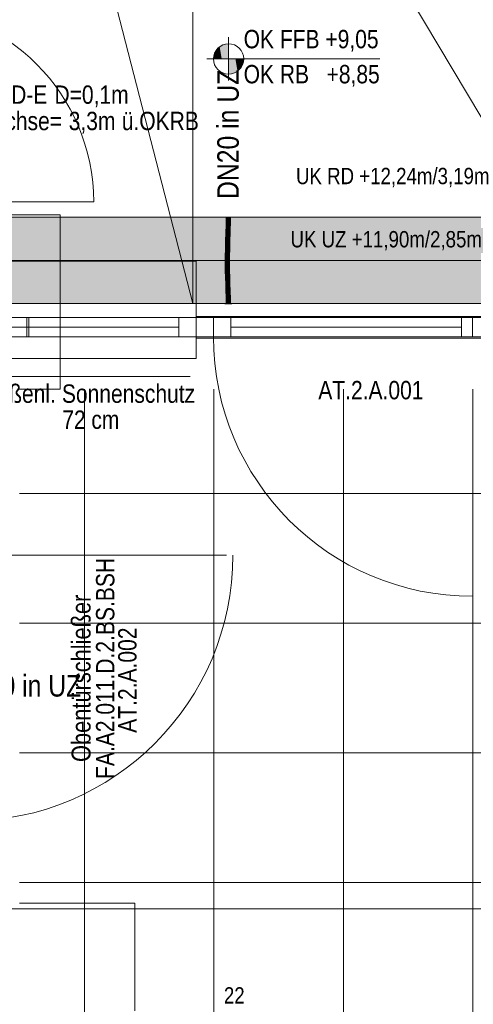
# Model space of a CAD drawing. Extents: x -620 to 3480, y 62 to 1102.
# Tile 17 of 256: x -475 to -433, y 532 to 623. Entities that reach past the tile are written whole.
import ezdxf
from ezdxf.lldxf.tags import DXFTag

# ---------------------------------------------------------------- set-up
doc = ezdxf.new("R2010")
doc.units = 0
doc.layers.get('0').update_dxf_attribs({"lineweight": 13})
for name, color, linetype, lineweight, true_color in [('00_Beschriftung UZ', 3, 'Continuous', 13, 0x00ff00), ('30 -33 Aussenwände- 7 Fassade_ Elemente', 7, 'Continuous', 9, 0x00aacc), ('30 -34 Innenwände- 11 Durchbruch', 4, 'Continuous', 9, 0x00ffff), ('30 -34 Innenwände- 4 Türen_Fenster', 7, 'Continuous', 15, 0x9955ff), ('30 -35 Decken- 1 Konstruktion-Träger- Stahlbeton', 7, 'grob-A06G9SLJ8I', 13, 0x33aa00), ('30 -35 Decken- 2.2 Treppen Außen', 7, 'Continuous', 9, 0x009999), ('70 -72 Beschriftung- 1 Beschriftung allgemein', 7, 'Continuous', 9, 0xff6633), ('70 -76 Bemaßung- 2 Allgemein', 9, 'Continuous', 5, 0x808080), ('E_Leerrohr 20', 7, 'Continuous', 13, 0xcc0099), ('E_Leerrohr 20-Shading', 7, 'Continuous', 13, 0xcc0099), ('iwb_Schraffur_Unterzug', 7, 'Continuous', 5, 0xffffcc)]:
    doc.layers.add(name, color=color, linetype=linetype, lineweight=lineweight, true_color=true_color)
for name, color, linetype, lineweight in [('30 -33 Aussenwände- 8 Sonnenschutz', 7, 'Continuous', 9), ('60- 61 allgemeine Ausstattung- 4 Terrassen', 7, 'Continuous', 9), ('70 -71 Achsen- 1 Gebäudeachsen', 7, 'STRICHPUNKT2-A06G9SLK8I', 18), ('70 -72 Beschriftung- 5 Höhenkoten', 7, 'Continuous', 15), ('Detailelementbeschriftung', 7, 'Continuous', 9)]:
    doc.layers.add(name, color=color, linetype=linetype, lineweight=lineweight)
doc.styles.get("Standard").update_dxf_attribs({"font": 'ARIALN.TTF'})
tags = doc.linetypes.add('grob-A06G9SLJ8I', pattern=[14, 3, -8, 3]).pattern_tags.tags
tags[8:9] = [DXFTag(74, 4), DXFTag(75, 0), DXFTag(340, '0'), DXFTag(46, 0.0), DXFTag(50, 0.0), DXFTag(44, 0.0), DXFTag(45, 0.0)]
tags[6:7] = [DXFTag(74, 4), DXFTag(75, 0), DXFTag(340, '0'), DXFTag(46, 0.0), DXFTag(50, 0.0), DXFTag(44, 0.0), DXFTag(45, 0.0)]
tags[4:5] = [DXFTag(74, 4), DXFTag(75, 0), DXFTag(340, '0'), DXFTag(46, 0.0), DXFTag(50, 0.0), DXFTag(44, 0.0), DXFTag(45, 0.0)]
tags = doc.linetypes.add('STRICHPUNKT2', pattern=[12.7, 6.35, -3.175, 0, -3.175]).pattern_tags.tags
tags[10:11] = [DXFTag(74, 4), DXFTag(75, 0), DXFTag(340, '0'), DXFTag(46, 0.0), DXFTag(50, 0.0), DXFTag(44, 0.0), DXFTag(45, 0.0)]
tags[8:9] = [DXFTag(74, 4), DXFTag(75, 0), DXFTag(340, '0'), DXFTag(46, 0.0), DXFTag(50, 0.0), DXFTag(44, 0.0), DXFTag(45, 0.0)]
tags[6:7] = [DXFTag(74, 4), DXFTag(75, 0), DXFTag(340, '0'), DXFTag(46, 0.0), DXFTag(50, 0.0), DXFTag(44, 0.0), DXFTag(45, 0.0)]
tags[4:5] = [DXFTag(74, 4), DXFTag(75, 0), DXFTag(340, '0'), DXFTag(46, 0.0), DXFTag(50, 0.0), DXFTag(44, 0.0), DXFTag(45, 0.0)]
tags = doc.linetypes.add('STRICHPUNKT2-A06G9SLK8I', pattern=[12.7, 6.35, -3.175, 0, -3.175]).pattern_tags.tags
tags[10:11] = [DXFTag(74, 4), DXFTag(75, 0), DXFTag(340, '0'), DXFTag(46, 0.0), DXFTag(50, 0.0), DXFTag(44, 0.0), DXFTag(45, 0.0)]
tags[8:9] = [DXFTag(74, 4), DXFTag(75, 0), DXFTag(340, '0'), DXFTag(46, 0.0), DXFTag(50, 0.0), DXFTag(44, 0.0), DXFTag(45, 0.0)]
tags[6:7] = [DXFTag(74, 4), DXFTag(75, 0), DXFTag(340, '0'), DXFTag(46, 0.0), DXFTag(50, 0.0), DXFTag(44, 0.0), DXFTag(45, 0.0)]
tags[4:5] = [DXFTag(74, 4), DXFTag(75, 0), DXFTag(340, '0'), DXFTag(46, 0.0), DXFTag(50, 0.0), DXFTag(44, 0.0), DXFTag(45, 0.0)]

# ---------------------------------------------------------------- blocks, each defined once
blk = doc.blocks.new('Shading-A06G9SK38I', base_point=(-455.73, 597.672))
at = {"layer": 'E_Leerrohr 20-Shading', "color": 213, "true_color": 0xd67fc0}
for points in [[(-455.842, 596.884), (-456.064, 596.884), (-455.842, 596.872), (-456.064, 596.872)], [(-455.734, 596.884), (-455.736, 597.672), (-455.934, 596.884), (-455.934, 597.672)], [(-455.826, 596.872), (-455.826, 596.884), (-455.842, 596.872), (-455.842, 596.884)], [(-455.734, 596.872), (-455.734, 596.884), (-455.826, 596.872), (-455.826, 596.884)], [(-455.734, 596.884), (-455.734, 597.672), (-455.736, 597.672)], [(-455.73, 597.672), (-455.734, 596.884), (-455.543, 597.495), (-455.534, 596.884)], [(-455.73, 597.672), (-455.734, 597.672), (-455.734, 596.884)], [(-455.512, 596.884), (-455.734, 596.884), (-455.513, 596.872), (-455.734, 596.872)], [(-455.73, 597.672), (-455.543, 597.495), (-455.55, 597.672)], [(-455.543, 597.495), (-455.546, 597.672), (-455.55, 597.672)], [(-455.534, 596.884), (-455.534, 597.672), (-455.546, 597.672)], [(-455.404, 596.872), (-455.404, 596.884), (-455.513, 596.872), (-455.512, 596.884)]]:
    blk.add_solid(points, dxfattribs=at)
blk = doc.blocks.new('Shading-A06G9SK58I', base_point=(-455.791, 604.096))
at = {"layer": 'E_Leerrohr 20-Shading', "color": 213, "true_color": 0xd67fc0}
for points in [[(-455.961, 604.896), (-456.064, 604.896), (-455.961, 604.884), (-456.064, 604.884)], [(-455.889, 604.884), (-455.889, 604.896), (-455.961, 604.884), (-455.961, 604.896)], [(-455.791, 604.096), (-455.934, 604.884), (-455.934, 604.096)], [(-455.791, 604.096), (-455.793, 604.376), (-455.934, 604.884), (-455.803, 604.884)], [(-455.875, 604.884), (-455.875, 604.896), (-455.889, 604.884), (-455.889, 604.896)], [(-455.847, 604.896), (-455.875, 604.896), (-455.847, 604.884), (-455.875, 604.884)], [(-455.826, 604.896), (-455.847, 604.896), (-455.826, 604.884), (-455.847, 604.884)], [(-455.824, 604.884), (-455.824, 604.896), (-455.826, 604.884), (-455.826, 604.896)], [(-455.822, 604.896), (-455.824, 604.896), (-455.822, 604.884), (-455.824, 604.884)], [(-455.822, 604.884), (-455.734, 604.884), (-455.822, 604.896), (-455.734, 604.896)], [(-455.793, 604.376), (-455.797, 604.884), (-455.803, 604.884)], [(-455.778, 604.096), (-455.783, 604.884), (-455.791, 604.096), (-455.797, 604.884)], [(-455.755, 604.884), (-455.783, 604.884), (-455.753, 604.096), (-455.778, 604.096)], [(-455.734, 604.884), (-455.755, 604.884), (-455.734, 604.451), (-455.735, 604.306)], [(-455.735, 604.306), (-455.755, 604.884), (-455.737, 604.096), (-455.753, 604.096)], [(-455.734, 604.279), (-455.735, 604.306), (-455.736, 604.096), (-455.737, 604.096)], [(-455.736, 604.096), (-455.734, 604.096), (-455.734, 604.279)], [(-455.735, 604.306), (-455.734, 604.279), (-455.734, 604.451)], [(-455.524, 604.896), (-455.734, 604.896), (-455.524, 604.884), (-455.734, 604.884)], [(-455.685, 604.884), (-455.734, 604.884), (-455.731, 604.096), (-455.734, 604.279)], [(-455.734, 604.279), (-455.734, 604.096), (-455.731, 604.096)], [(-455.685, 604.884), (-455.731, 604.096), (-455.69, 604.096)], [(-455.685, 604.884), (-455.69, 604.096), (-455.616, 604.884), (-455.629, 604.096)], [(-455.616, 604.884), (-455.629, 604.096), (-455.583, 604.884), (-455.599, 604.096)], [(-455.599, 604.096), (-455.534, 604.096), (-455.583, 604.884), (-455.534, 604.884)], [(-455.519, 604.896), (-455.524, 604.896), (-455.519, 604.884), (-455.524, 604.884)], [(-455.463, 604.884), (-455.463, 604.896), (-455.519, 604.884), (-455.519, 604.896)], [(-455.463, 604.884), (-455.404, 604.884), (-455.463, 604.896), (-455.404, 604.896)]]:
    blk.add_solid(points, dxfattribs=at)
blk = doc.blocks.new('Shading-A06G9SK78I', base_point=(-455.834, 604.16))
at = {"layer": 'E_Leerrohr 20-Shading', "color": 223, "true_color": 0xc67fb4}
for points in [[(-455.882, 604.161), (-455.941, 604.162), (-455.897, 603.437), (-455.956, 603.439)], [(-455.876, 604.884), (-455.934, 604.884), (-455.882, 604.161), (-455.941, 604.162)], [(-455.587, 604.156), (-455.599, 604.157), (-455.607, 603.43), (-455.615, 603.43)], [(-455.587, 604.156), (-455.591, 604.02), (-455.591, 603.43), (-455.606, 603.43)], [(-455.579, 604.884), (-455.593, 604.884), (-455.587, 604.156), (-455.599, 604.157)], [(-455.569, 604.156), (-455.591, 603.43), (-455.56, 604.156), (-455.583, 603.43)], [(-455.587, 604.156), (-455.591, 603.43), (-455.569, 604.156)], [(-455.587, 604.156), (-455.569, 604.156), (-455.579, 604.884), (-455.558, 604.884)], [(-455.56, 604.156), (-455.583, 603.43), (-455.545, 604.156), (-455.571, 603.429)], [(-455.571, 603.429), (-455.556, 603.429), (-455.545, 604.156), (-455.541, 604.156)], [(-455.558, 604.884), (-455.569, 604.156), (-455.549, 604.884), (-455.56, 604.156)], [(-455.549, 604.884), (-455.56, 604.156), (-455.534, 604.884), (-455.545, 604.156)], [(-455.545, 604.156), (-455.541, 604.156), (-455.534, 604.884)], [(-455.897, 603.437), (-455.956, 603.439), (-455.917, 602.713), (-455.976, 602.714)], [(-455.607, 603.43), (-455.615, 603.43), (-455.632, 602.705), (-455.634, 602.705)], [(-455.607, 603.43), (-455.632, 602.705), (-455.606, 603.43), (-455.629, 602.705)], [(-455.629, 602.705), (-455.618, 602.705), (-455.606, 603.43), (-455.591, 603.43)], [(-455.591, 603.43), (-455.618, 602.705), (-455.583, 603.43), (-455.611, 602.705)], [(-455.583, 603.43), (-455.611, 602.705), (-455.571, 603.429), (-455.605, 602.704)], [(-455.591, 604.02), (-455.607, 603.43), (-455.606, 603.43)], [(-455.605, 602.704), (-455.576, 602.704), (-455.571, 603.429), (-455.556, 603.429)], [(-455.995, 601.989), (-455.945, 601.988), (-455.983, 602.446), (-455.925, 602.445)], [(-455.924, 602.445), (-455.917, 602.713), (-455.983, 602.446), (-455.976, 602.714)], [(-455.945, 601.988), (-455.936, 601.987), (-455.925, 602.445), (-455.924, 602.445)], [(-455.641, 602.438), (-455.641, 602.444), (-455.653, 601.981)], [(-455.638, 602.411), (-455.641, 602.438), (-455.651, 601.981), (-455.653, 601.981)], [(-455.651, 601.981), (-455.644, 601.981), (-455.638, 602.411), (-455.631, 602.344)], [(-455.631, 602.344), (-455.644, 601.981), (-455.627, 602.299), (-455.639, 601.981)], [(-455.629, 602.705), (-455.641, 602.438), (-455.638, 602.411)], [(-455.629, 602.705), (-455.632, 602.705), (-455.641, 602.438), (-455.637, 602.572)], [(-455.632, 602.705), (-455.634, 602.705), (-455.641, 602.444)], [(-455.637, 602.572), (-455.641, 602.444), (-455.641, 602.438)], [(-455.638, 602.411), (-455.631, 602.344), (-455.629, 602.705), (-455.618, 602.705)], [(-455.618, 602.705), (-455.631, 602.344), (-455.611, 602.705), (-455.627, 602.299)], [(-455.617, 602.444), (-455.621, 602.444), (-455.624, 602.274), (-455.627, 602.299)], [(-455.583, 602.443), (-455.617, 602.444), (-455.595, 601.98), (-455.624, 602.274)], [(-455.605, 602.704), (-455.611, 602.705), (-455.617, 602.444), (-455.621, 602.444)], [(-455.576, 602.704), (-455.605, 602.704), (-455.583, 602.443), (-455.617, 602.444)], [(-455.945, 601.988), (-455.995, 601.989), (-455.969, 601.261), (-456.008, 601.262)], [(-455.95, 601.261), (-455.936, 601.987), (-455.969, 601.261), (-455.945, 601.988)], [(-455.664, 601.258), (-455.644, 601.981), (-455.667, 601.258), (-455.651, 601.981)], [(-455.651, 601.981), (-455.653, 601.981), (-455.667, 601.258)], [(-455.644, 601.981), (-455.664, 601.258), (-455.65, 601.586), (-455.661, 601.258)], [(-455.661, 601.258), (-455.659, 601.258), (-455.65, 601.586)], [(-455.65, 601.586), (-455.659, 601.258), (-455.595, 601.98), (-455.608, 601.257)], [(-455.65, 601.586), (-455.595, 601.98), (-455.637, 601.981)], [(-455.639, 601.981), (-455.65, 601.586), (-455.637, 601.981)], [(-455.644, 601.981), (-455.65, 601.586), (-455.639, 601.981)], [(-455.627, 602.299), (-455.639, 601.981), (-455.624, 602.274), (-455.637, 601.981)], [(-455.637, 601.981), (-455.595, 601.98), (-455.624, 602.274)], [(-455.973, 600.729), (-455.969, 601.261), (-456.011, 600.729), (-456.008, 601.262)], [(-455.974, 600.534), (-455.973, 600.729), (-456.011, 600.534), (-456.011, 600.729)], [(-455.974, 600.534), (-456.011, 600.534), (-455.961, 599.923), (-456.004, 599.923)], [(-455.953, 600.534), (-455.95, 601.261), (-455.974, 600.534), (-455.969, 601.261)], [(-455.945, 599.924), (-455.953, 600.534), (-455.961, 599.923), (-455.974, 600.534)], [(-455.669, 600.732), (-455.67, 600.535), (-455.668, 600.73)], [(-455.67, 600.535), (-455.668, 600.535), (-455.668, 600.73), (-455.665, 600.72)], [(-455.664, 601.258), (-455.667, 601.258), (-455.669, 600.732)], [(-455.665, 601.111), (-455.669, 600.732), (-455.668, 600.73)], [(-455.668, 600.73), (-455.664, 600.895), (-455.667, 600.895)], [(-455.665, 600.72), (-455.663, 600.895), (-455.668, 600.73), (-455.664, 600.895)], [(-455.668, 600.535), (-455.611, 600.535), (-455.665, 600.72)], [(-455.604, 599.93), (-455.611, 600.535), (-455.662, 599.929), (-455.668, 600.535)], [(-455.664, 600.895), (-455.665, 601.111), (-455.667, 600.895)], [(-455.659, 601.258), (-455.665, 600.733), (-455.608, 601.257), (-455.611, 600.733)], [(-455.664, 600.895), (-455.663, 600.968), (-455.665, 601.111), (-455.664, 601.258)], [(-455.665, 600.733), (-455.665, 600.72), (-455.611, 600.733), (-455.611, 600.535)], [(-455.664, 601.258), (-455.663, 600.968), (-455.661, 601.258)], [(-455.663, 600.895), (-455.663, 600.968), (-455.664, 600.895)], [(-455.663, 600.968), (-455.659, 601.258), (-455.661, 601.258)], [(-455.961, 599.923), (-456.004, 599.923), (-455.935, 599.314), (-455.989, 599.312)], [(-455.93, 599.314), (-455.945, 599.924), (-455.935, 599.314), (-455.961, 599.923)], [(-455.604, 599.93), (-455.662, 599.929), (-455.589, 599.323), (-455.647, 599.322)], [(-455.912, 598.705), (-455.923, 599.076), (-455.989, 599.312), (-455.935, 599.314)], [(-455.912, 598.705), (-455.989, 599.312), (-455.97, 598.703)], [(-455.912, 598.705), (-455.97, 598.703), (-455.894, 598.097), (-455.953, 598.096)], [(-455.923, 599.076), (-455.93, 599.314), (-455.935, 599.314)], [(-455.589, 599.323), (-455.647, 599.322), (-455.571, 598.715), (-455.629, 598.713)], [(-455.571, 598.715), (-455.629, 598.713), (-455.553, 598.106), (-455.612, 598.104)], [(-455.894, 598.097), (-455.953, 598.096), (-455.881, 597.49), (-455.94, 597.489)], [(-455.553, 598.106), (-455.612, 598.104), (-455.54, 597.495), (-455.598, 597.494)], [(-455.881, 597.49), (-455.94, 597.489), (-455.876, 596.884), (-455.934, 596.884)], [(-455.54, 597.495), (-455.598, 597.494), (-455.534, 596.884), (-455.593, 596.884)]]:
    blk.add_solid(points, dxfattribs=at)
at = {"layer": 'E_Leerrohr 20-Shading', "color": 231, "true_color": 0xe17fc9}
for points in [[(-455.832, 603.436), (-455.834, 604.16), (-455.895, 603.559), (-455.878, 604.161)], [(-455.878, 604.161), (-455.882, 604.161), (-455.895, 603.559)], [(-455.878, 604.161), (-455.857, 604.884), (-455.882, 604.161), (-455.865, 604.884)], [(-455.865, 604.884), (-455.876, 604.884), (-455.882, 604.161)], [(-455.834, 604.16), (-455.842, 604.884), (-455.878, 604.161), (-455.857, 604.884)], [(-455.813, 604.16), (-455.818, 604.884), (-455.834, 604.16), (-455.842, 604.884)], [(-455.813, 603.435), (-455.813, 604.16), (-455.832, 603.436), (-455.834, 604.16)], [(-455.769, 604.159), (-455.769, 604.884), (-455.813, 604.16), (-455.818, 604.884)], [(-455.813, 603.435), (-455.769, 604.159), (-455.813, 604.16)], [(-455.813, 603.435), (-455.777, 603.434), (-455.769, 604.159), (-455.77, 604.02)], [(-455.756, 603.434), (-455.741, 604.159), (-455.774, 603.434), (-455.769, 604.159)], [(-455.741, 604.159), (-455.734, 604.884), (-455.769, 604.159), (-455.769, 604.884)], [(-455.73, 604.159), (-455.741, 604.159), (-455.719, 603.433), (-455.756, 603.434)], [(-455.734, 604.884), (-455.741, 604.159), (-455.736, 604.159)], [(-455.73, 604.159), (-455.734, 604.884), (-455.736, 604.159)], [(-455.599, 604.157), (-455.593, 604.884), (-455.73, 604.159), (-455.734, 604.884)], [(-455.615, 603.43), (-455.599, 604.157), (-455.719, 603.433), (-455.73, 604.159)], [(-455.832, 603.436), (-455.897, 603.437), (-455.831, 602.71), (-455.917, 602.713)], [(-455.832, 603.436), (-455.895, 603.559), (-455.897, 603.437)], [(-455.815, 602.71), (-455.813, 603.435), (-455.831, 602.71), (-455.832, 603.436)], [(-455.815, 602.71), (-455.789, 602.709), (-455.813, 603.435), (-455.777, 603.434)], [(-455.789, 602.709), (-455.78, 602.709), (-455.777, 603.434), (-455.774, 603.434)], [(-455.776, 602.709), (-455.756, 603.434), (-455.78, 602.709), (-455.774, 603.434)], [(-455.777, 603.434), (-455.774, 603.434), (-455.77, 604.02)], [(-455.615, 603.43), (-455.756, 603.434), (-455.634, 602.705), (-455.776, 602.709)], [(-455.924, 602.445), (-455.936, 601.987), (-455.917, 601.987)], [(-455.917, 601.987), (-455.914, 601.994), (-455.924, 602.445), (-455.923, 602.487)], [(-455.923, 602.487), (-455.922, 602.446), (-455.917, 602.713), (-455.872, 602.445)], [(-455.922, 602.446), (-455.914, 601.994), (-455.872, 602.445), (-455.83, 602.196)], [(-455.831, 602.445), (-455.831, 602.71), (-455.872, 602.445), (-455.917, 602.713)], [(-455.83, 602.196), (-455.831, 602.445), (-455.872, 602.445)], [(-455.815, 602.71), (-455.831, 602.71), (-455.816, 602.111), (-455.83, 602.196)], [(-455.815, 602.71), (-455.816, 602.111), (-455.789, 602.709), (-455.792, 602.518)], [(-455.792, 602.518), (-455.816, 602.111), (-455.799, 602.013)], [(-455.78, 602.709), (-455.792, 602.518), (-455.795, 601.984), (-455.799, 602.013)], [(-455.781, 602.573), (-455.78, 602.709), (-455.795, 601.984)], [(-455.783, 602.445), (-455.781, 602.573), (-455.795, 601.984)], [(-455.783, 602.445), (-455.795, 601.984), (-455.78, 602.445), (-455.791, 601.984)], [(-455.792, 602.518), (-455.78, 602.709), (-455.789, 602.709)], [(-455.791, 601.984), (-455.692, 601.982), (-455.78, 602.445), (-455.7, 602.444)], [(-455.783, 602.445), (-455.776, 602.709), (-455.78, 602.709)], [(-455.641, 602.444), (-455.634, 602.705), (-455.783, 602.445), (-455.776, 602.709)], [(-455.692, 601.982), (-455.653, 601.981), (-455.7, 602.444), (-455.641, 602.444)], [(-455.917, 601.987), (-455.936, 601.987), (-455.906, 601.261), (-455.95, 601.261)], [(-455.914, 601.994), (-455.917, 601.987), (-455.914, 601.987)], [(-455.906, 601.261), (-455.904, 601.261), (-455.917, 601.987), (-455.914, 601.987)], [(-455.83, 601.985), (-455.83, 602.196), (-455.914, 601.987), (-455.914, 601.994)], [(-455.904, 601.261), (-455.826, 601.26), (-455.914, 601.987), (-455.83, 601.985)], [(-455.83, 601.985), (-455.816, 601.985), (-455.83, 602.196), (-455.816, 602.111)], [(-455.815, 601.26), (-455.816, 601.985), (-455.826, 601.26), (-455.83, 601.985)], [(-455.816, 602.111), (-455.816, 601.985), (-455.799, 602.013), (-455.8, 601.984)], [(-455.815, 601.26), (-455.808, 601.259), (-455.816, 601.985), (-455.8, 601.984)], [(-455.808, 601.259), (-455.795, 601.984), (-455.8, 601.984)], [(-455.791, 601.984), (-455.795, 601.984), (-455.805, 601.259), (-455.808, 601.259)], [(-455.682, 601.258), (-455.692, 601.982), (-455.805, 601.259), (-455.791, 601.984)], [(-455.8, 601.984), (-455.795, 601.984), (-455.799, 602.013)], [(-455.667, 601.258), (-455.653, 601.981), (-455.682, 601.258), (-455.692, 601.982)], [(-455.904, 601.019), (-455.95, 601.261), (-455.902, 600.534), (-455.953, 600.534)], [(-455.902, 600.534), (-455.953, 600.534), (-455.907, 599.924), (-455.945, 599.924)], [(-455.906, 601.261), (-455.95, 601.261), (-455.904, 601.019)], [(-455.893, 599.925), (-455.898, 600.534), (-455.907, 599.924), (-455.902, 600.534)], [(-455.82, 600.731), (-455.826, 601.26), (-455.904, 601.019), (-455.906, 601.261)], [(-455.82, 600.731), (-455.904, 601.019), (-455.849, 600.73)], [(-455.904, 601.019), (-455.9, 600.73), (-455.849, 600.73)], [(-455.904, 601.019), (-455.902, 600.534), (-455.903, 600.989)], [(-455.902, 600.534), (-455.898, 600.534), (-455.903, 600.989)], [(-455.9, 600.73), (-455.818, 600.568), (-455.849, 600.73)], [(-455.9, 600.73), (-455.898, 600.534), (-455.818, 600.568), (-455.817, 600.535)], [(-455.805, 599.926), (-455.817, 600.535), (-455.893, 599.925), (-455.898, 600.534)], [(-455.818, 600.568), (-455.82, 600.731), (-455.849, 600.73)], [(-455.818, 600.568), (-455.815, 601.26), (-455.826, 601.26)], [(-455.815, 601.26), (-455.818, 600.568), (-455.814, 601.108), (-455.811, 600.535)], [(-455.817, 600.535), (-455.811, 600.535), (-455.818, 600.568)], [(-455.804, 599.926), (-455.811, 600.535), (-455.805, 599.926), (-455.817, 600.535)], [(-455.811, 600.731), (-455.808, 601.259), (-455.815, 601.26)], [(-455.811, 600.535), (-455.811, 600.731), (-455.814, 601.108)], [(-455.811, 600.731), (-455.681, 600.732), (-455.808, 601.259), (-455.682, 601.258)], [(-455.811, 600.535), (-455.68, 600.535), (-455.811, 600.731), (-455.681, 600.732)], [(-455.68, 600.535), (-455.811, 600.535), (-455.685, 599.928), (-455.804, 599.926)], [(-455.662, 599.929), (-455.67, 600.535), (-455.685, 599.928), (-455.68, 600.535)], [(-455.681, 600.732), (-455.669, 600.732), (-455.682, 601.258), (-455.667, 601.258)], [(-455.68, 600.535), (-455.67, 600.535), (-455.681, 600.732), (-455.669, 600.732)], [(-455.907, 599.924), (-455.945, 599.924), (-455.918, 599.314), (-455.93, 599.314)], [(-455.89, 599.315), (-455.893, 599.925), (-455.918, 599.314), (-455.907, 599.924)], [(-455.789, 599.318), (-455.804, 599.926), (-455.89, 599.315), (-455.893, 599.925)], [(-455.662, 599.929), (-455.804, 599.926), (-455.647, 599.322), (-455.789, 599.318)], [(-455.918, 599.314), (-455.93, 599.314), (-455.923, 599.076)], [(-455.923, 599.076), (-455.912, 598.961), (-455.919, 599.286)], [(-455.912, 598.705), (-455.907, 598.705), (-455.923, 599.076), (-455.912, 598.961)], [(-455.912, 598.961), (-455.918, 599.314), (-455.919, 599.286)], [(-455.912, 598.961), (-455.887, 598.706), (-455.918, 599.314), (-455.89, 599.315)], [(-455.907, 598.705), (-455.887, 598.706), (-455.912, 598.961)], [(-455.907, 598.705), (-455.912, 598.705), (-455.894, 598.097)], [(-455.885, 598.097), (-455.887, 598.706), (-455.894, 598.097), (-455.907, 598.705)], [(-455.771, 598.709), (-455.789, 599.318), (-455.887, 598.706), (-455.89, 599.315)], [(-455.753, 598.101), (-455.771, 598.709), (-455.885, 598.097), (-455.887, 598.706)], [(-455.647, 599.322), (-455.789, 599.318), (-455.629, 598.713), (-455.771, 598.709)], [(-455.629, 598.713), (-455.771, 598.709), (-455.612, 598.104), (-455.753, 598.101)], [(-455.885, 598.097), (-455.894, 598.097), (-455.881, 597.49)], [(-455.74, 597.492), (-455.753, 598.101), (-455.881, 597.49), (-455.885, 598.097)], [(-455.612, 598.104), (-455.753, 598.101), (-455.598, 597.494), (-455.74, 597.492)], [(-455.74, 597.492), (-455.881, 597.49), (-455.734, 596.884), (-455.876, 596.884)], [(-455.598, 597.494), (-455.74, 597.492), (-455.593, 596.884), (-455.734, 596.884)]]:
    blk.add_solid(points, dxfattribs=at)
blk = doc.blocks.new('Referenz-A06G9SLM8I')
at = {"layer": '30 -33 Aussenwände- 7 Fassade_ Elemente', "color": 0, "linetype": 'Continuous', "lineweight": -2, "ltscale": 0.13}
for p, q in [((-471.318, 605.104), (-491.204, 605.104)), ((-471.318, 588.964), (-471.318, 605.104)), ((-476.004, 595.604), (-474.404, 595.604)), ((-476.004, 595.604), (-474.204, 595.604)), ((-475.964, 595.604), (-471.318, 595.604)), ((-474.404, 595.604), (-474.404, 593.804)), ((-474.204, 595.604), (-474.204, 593.804)), ((-474.204, 593.804), (-474.204, 595.604)), ((-474.204, 595.604), (-458.704, 595.604)), ((-460.304, 593.804), (-460.304, 595.604)), ((-460.304, 595.604), (-458.704, 595.604)), ((-458.704, 595.604), (-457.104, 595.604)), ((-458.704, 595.604), (-458.704, 593.804)), ((-458.704, 595.604), (-458.704, 593.804)), ((-458.704, 595.604), (-457.104, 595.604)), ((-458.704, 595.604), (-431.304, 595.604)), ((-457.104, 595.604), (-433.104, 595.604)), ((-457.104, 595.604), (-455.504, 595.604)), ((-457.104, 593.804), (-457.104, 595.604)), ((-457.104, 595.604), (-457.104, 593.804)), ((-455.504, 595.604), (-455.504, 593.804)), ((-434.104, 595.604), (-432.504, 595.604)), ((-434.104, 593.804), (-434.104, 595.604)), ((-433.104, 595.604), (-431.504, 595.604)), ((-433.104, 593.804), (-433.104, 595.604)), ((-471.318, 594.704), (-474.364, 594.704)), ((-474.204, 594.704), (-460.304, 594.704)), ((-434.104, 594.704), (-455.504, 594.704)), ((-474.204, 593.804), (-476.004, 593.804)), ((-474.404, 593.804), (-476.004, 593.804)), ((-471.318, 593.804), (-475.964, 593.804)), ((-458.704, 593.804), (-474.204, 593.804)), ((-458.704, 593.804), (-460.304, 593.804)), ((-457.104, 593.804), (-458.704, 593.804)), ((-457.104, 593.804), (-458.704, 593.804)), ((-431.304, 593.804), (-458.704, 593.804)), ((-433.104, 593.804), (-457.104, 593.804)), ((-455.504, 593.804), (-457.104, 593.804)), ((-432.504, 593.804), (-434.104, 593.804)), ((-431.504, 593.804), (-433.104, 593.804)), ((-475.064, 588.964), (-471.318, 588.964))]:
    blk.add_line(p, q, dxfattribs=at)
at = {"layer": '30 -33 Aussenwände- 7 Fassade_ Elemente', "color": 0, "lineweight": -2}
for p, q in [((-458.704, 600.804), (-479.904, 600.804)), ((-458.704, 595.604), (-458.704, 600.804)), ((-478.304, 595.604), (-460.304, 595.604)), ((-460.304, 595.604), (-460.304, 593.804)), ((-460.304, 595.604), (-458.704, 595.604)), ((-458.704, 595.604), (-458.704, 593.804)), ((-478.304, 594.704), (-460.304, 594.704)), ((-460.304, 593.804), (-478.304, 593.804)), ((-458.704, 593.804), (-460.304, 593.804)), ((-458.704, 593.804), (-458.704, 591.804)), ((-458.704, 591.804), (-479.904, 591.804))]:
    blk.add_line(p, q, dxfattribs=at)
at = {"layer": '30 -33 Aussenwände- 7 Fassade_ Elemente', "color": 0, "linetype": 'grob-A06G9SLJ8I', "lineweight": -2, "ltscale": 0.13}
for p, q in [((-458.704, 595.704), (-431.504, 595.704)), ((-458.704, 593.704), (-431.504, 593.704)), ((-433.104, 593.804), (-457.104, 593.804)), ((-455.904, 573.604), (-479.904, 573.604)), ((-464.404, 541.404), (-475.064, 541.404)), ((-464.404, 531.444), (-464.404, 541.404))]:
    blk.add_line(p, q, dxfattribs=at)
for centre, major_axis in [((-433.104, 593.804), (-24, 0)), ((-479.904, 573.604), (0, -24.6))]:
    blk.add_ellipse(centre, major_axis=major_axis, ratio=1, start_param=0, end_param=1.570796, dxfattribs=at)
at = {"layer": '30 -33 Aussenwände- 8 Sonnenschutz', "color": 0, "linetype": 'Continuous', "lineweight": -2, "ltscale": 0.13}
blk.add_line((-459.257, 590.155), (-478.498, 590.155), dxfattribs=at)
at = {"layer": '30 -34 Innenwände- 4 Türen_Fenster', "color": 0, "linetype": 'grob-A06G9SLJ8I', "lineweight": -2, "ltscale": 0.13}
blk.add_line((-486.204, 606.304), (-468.204, 606.304), dxfattribs=at)
blk.add_ellipse((-486.204, 606.304), major_axis=(18, 0), ratio=1, start_param=0, end_param=1.570796, dxfattribs=at)
at = {"layer": '30 -35 Decken- 1 Konstruktion-Träger- Stahlbeton', "color": 0, "lineweight": -2}
for p, q in [((-483.004, 604.904), (3.996, 604.904)), ((-483.004, 596.904), (3.996, 596.904))]:
    blk.add_line(p, q, dxfattribs=at)
at = {"layer": '60- 61 allgemeine Ausstattung- 4 Terrassen', "color": 0, "lineweight": -2}
blk.add_line((-469.054, 205.504), (-469.054, 541.404), dxfattribs=at)
at = {"layer": '70 -71 Achsen- 1 Gebäudeachsen', "color": 0, "linetype": 'STRICHPUNKT2-A06G9SLK8I', "lineweight": -2, "ltscale": 0.13}
for p, q in [((-554.534, 600.884), (92.907, 600.884)), ((-554.534, 540.884), (92.907, 540.884))]:
    blk.add_line(p, q, dxfattribs=at)
at = {"layer": '70 -72 Beschriftung- 1 Beschriftung allgemein', "color": 0, "linetype": 'grob-A06G9SLJ8I', "lineweight": -2, "ltscale": 0.13}
for p, q in [((-459.004, 596.904), (-491.004, 720.904)), ((-422.004, 596.904), (-459.004, 658.904)), ((-459.004, 596.904), (-459.004, 637.204))]:
    blk.add_line(p, q, dxfattribs=at)
at = {"layer": '70 -72 Beschriftung- 5 Höhenkoten', "color": 0, "linetype": 'Continuous', "lineweight": -2, "ltscale": 0.13}
for p, q in [((-455.704, 617.536), (-455.704, 621.536)), ((-455.704, 620.936), (-455.704, 619.536)), ((-455.704, 619.536), (-455.704, 620.936)), ((-457.704, 619.536), (-441.673, 619.536)), ((-455.704, 619.536), (-457.104, 619.536)), ((-457.104, 619.536), (-455.704, 619.536)), ((-455.704, 619.536), (-454.304, 619.536)), ((-455.704, 618.136), (-455.704, 619.536)), ((-454.304, 619.536), (-455.704, 619.536)), ((-455.704, 619.536), (-455.704, 618.136))]:
    blk.add_line(p, q, dxfattribs=at)
for major_axis in [(0, 1.4), (1.4, 0), (-1.4, 0), (0, -1.4)]:
    blk.add_ellipse((-455.704, 619.536), major_axis=major_axis, ratio=1, start_param=0, end_param=1.570796, dxfattribs=at)
at = {"layer": '70 -72 Beschriftung- 5 Höhenkoten', "color": 0, "lineweight": -2}
for points in [[(-456.527, 619.536), (-456.694, 620.526), (-456.527, 620.669)], [(-456.34, 619.536), (-456.527, 620.669), (-456.34, 620.784)], [(-456.527, 619.536), (-456.527, 620.669), (-456.34, 619.536)], [(-456.137, 619.536), (-456.34, 620.784), (-456.137, 620.868)], [(-456.34, 619.536), (-456.34, 620.784), (-456.137, 619.536)], [(-455.923, 619.536), (-456.137, 620.868), (-455.923, 620.919)], [(-456.137, 619.536), (-456.137, 620.868), (-455.923, 619.536)], [(-455.704, 619.536), (-455.923, 620.919), (-455.704, 620.936)], [(-455.923, 619.536), (-455.923, 620.919), (-455.704, 619.536)], [(-457.087, 619.536), (-457.104, 619.536), (-457.087, 619.755)], [(-457.036, 619.536), (-457.087, 619.755), (-457.036, 619.969)], [(-457.087, 619.536), (-457.087, 619.755), (-457.036, 619.536)], [(-456.951, 619.536), (-457.036, 619.969), (-456.951, 620.172)], [(-457.036, 619.536), (-457.036, 619.969), (-456.951, 619.536)], [(-456.837, 619.536), (-456.951, 620.172), (-456.837, 620.359)], [(-456.951, 619.536), (-456.951, 620.172), (-456.837, 619.536)], [(-456.694, 619.536), (-456.837, 620.359), (-456.694, 620.526)], [(-456.837, 619.536), (-456.837, 620.359), (-456.694, 619.536)], [(-456.694, 619.536), (-456.694, 620.526), (-456.527, 619.536)], [(-455.704, 618.136), (-455.704, 619.536), (-455.485, 618.154)], [(-455.485, 618.154), (-455.704, 619.536), (-455.485, 619.536)], [(-455.485, 618.154), (-455.485, 619.536), (-455.271, 618.205)], [(-455.271, 618.205), (-455.485, 619.536), (-455.271, 619.536)], [(-455.271, 618.205), (-455.271, 619.536), (-455.068, 618.289)], [(-455.068, 618.289), (-455.271, 619.536), (-455.068, 619.536)], [(-455.068, 618.289), (-455.068, 619.536), (-454.881, 618.404)], [(-454.881, 618.404), (-455.068, 619.536), (-454.881, 619.536)], [(-454.881, 618.404), (-454.881, 619.536), (-454.714, 618.546)], [(-454.714, 618.546), (-454.881, 619.536), (-454.714, 619.536)], [(-454.714, 618.546), (-454.714, 619.536), (-454.571, 618.714)], [(-454.571, 618.714), (-454.714, 619.536), (-454.571, 619.536)], [(-454.571, 618.714), (-454.571, 619.536), (-454.457, 618.901)], [(-454.457, 618.901), (-454.571, 619.536), (-454.457, 619.536)], [(-454.457, 618.901), (-454.457, 619.536), (-454.373, 619.104)], [(-454.373, 619.104), (-454.457, 619.536), (-454.373, 619.536)], [(-454.373, 619.104), (-454.373, 619.536), (-454.321, 619.317)], [(-454.321, 619.317), (-454.373, 619.536), (-454.321, 619.536)], [(-454.321, 619.317), (-454.321, 619.536), (-454.304, 619.536)]]:
    blk.add_solid(points, dxfattribs=at)
at = {"layer": '70 -76 Bemaßung- 2 Allgemein', "color": 0, "linetype": 'Continuous', "lineweight": -2, "ltscale": 0.13}
for p, q in [((-469.054, 588.964), (-469.054, 541.404)), ((-457.054, 588.964), (-457.054, 402.483)), ((-445.054, 588.964), (-445.054, 399.932)), ((-433.054, 588.964), (-433.054, 393.622)), ((-475.064, 579.304), (-426.004, 579.304)), ((-475.064, 567.304), (-426.004, 567.304)), ((-475.064, 555.304), (-426.004, 555.304)), ((-475.064, 543.304), (-426.004, 543.304))]:
    blk.add_line(p, q, dxfattribs=at)
at = {"layer": '00_Beschriftung UZ', "color": 0, "linetype": 'ByBlock', "lineweight": -2, "ltscale": 0.13, "char_height": 1.51033, "attachment_point": 1}
for s, insert in [('{\\fArial Narrow;UK RD +12,24m/3,19m}', (-449.453, 609.455)), ('{\\fArial Narrow;UK UZ +11,90m/2,85m}', (-449.962, 603.606))]:
    blk.add_mtext(s, dxfattribs=dict(at, insert=insert))
at = {"layer": '30 -33 Aussenwände- 8 Sonnenschutz', "color": 0, "linetype": 'Continuous', "lineweight": -2, "ltscale": 0.13, "char_height": 1.7, "attachment_point": 1}
for s, insert in [('{\\fArial Narrow;außenl.}', (-478.204, 589.412)), ('{\\fArial Narrow;Sonnenschutz}', (-471.147, 589.412)), ('{\\fArial Narrow;72}', (-471.114, 587)), ('{\\fArial Narrow;cm}', (-468.42, 587))]:
    blk.add_mtext(s, dxfattribs=dict(at, insert=insert))
at = {"layer": '30 -34 Innenwände- 11 Durchbruch', "color": 0, "linetype": 'Continuous', "lineweight": -2, "ltscale": 0.13, "char_height": 1.7, "attachment_point": 1}
for s, insert in [('{\\fArial Narrow;WD-E}', (-477.689, 617.08)), ('{\\fArial Narrow;D=0,1m}', (-471.837, 617.08)), ('{\\fArial Narrow;Achse=}', (-477.689, 614.644)), ('{\\fArial Narrow;3,3m}', (-470.517, 614.644)), ('{\\fArial Narrow;ü.OKRB}', (-465.602, 614.644))]:
    blk.add_mtext(s, dxfattribs=dict(at, insert=insert))
at = {"layer": '30 -35 Decken- 2.2 Treppen Außen', "color": 0, "linetype": 'ByBlock', "lineweight": -2, "ltscale": 0.13, "insert": (-456.136, 533.625), "char_height": 1.51033, "attachment_point": 1, "rotation": 0.001}
blk.add_mtext('{\\fArial Narrow;22}', dxfattribs=at)
at = {"layer": '70 -72 Beschriftung- 1 Beschriftung allgemein', "color": 0, "linetype": 'Continuous', "lineweight": -2, "ltscale": 0.13, "insert": (-447.385, 589.736), "char_height": 1.7, "attachment_point": 1}
blk.add_mtext('{\\fArial Narrow;AT.2.A.001}', dxfattribs=at)
at = {"layer": '70 -72 Beschriftung- 1 Beschriftung allgemein', "color": 0, "linetype": 'Continuous', "lineweight": -2, "ltscale": 0.13, "attachment_point": 1, "rotation": 90}
for s, insert, char_height in [('{\\fArial Narrow;FA.A2.011.D.2.BS.BSH}', (-467.989, 552.899), 1.7), ('{\\fArial Narrow;Obentürschließer}', (-470.257, 554.47), 1.76205), ('{\\fArial Narrow;AT.2.A.002}', (-465.936, 557.172), 1.7)]:
    blk.add_mtext(s, dxfattribs=dict(at, insert=insert, char_height=char_height))
at = {"layer": '70 -72 Beschriftung- 5 Höhenkoten', "color": 0, "linetype": 'Continuous', "lineweight": -2, "ltscale": 0.13, "char_height": 1.7, "attachment_point": 1}
for s, insert in [('{\\fArial Narrow;OK FFB +9,05}', (-454.304, 622.221)), ('{\\fArial Narrow;OK RB   +8,85}', (-454.304, 618.976))]:
    blk.add_mtext(s, dxfattribs=dict(at, insert=insert))
blk = doc.blocks.new('Referenz-A06G9SLO8I')
at = {"layer": 'iwb_Schraffur_Unterzug', "linetype": 'Continuous', "ltscale": 0.13}
for points in [[(-554.534, 604.884), (3.967, 604.884), (3.967, 596.884)], [(-554.534, 604.884), (3.967, 596.884), (-554.534, 599.149)], [(-554.534, 599.149), (3.967, 596.884), (-554.534, 596.884)]]:
    blk.add_solid(points, dxfattribs=at)
blk = doc.blocks.new('Enddeckel-A06G9SRA8I')
at = {"color": 0, "linetype": 'ByBlock', "lineweight": -2, "ltscale": 0.13}
for p, q in [((-456.064, 596.884), (-456.064, 596.872)), ((-455.871, 596.884), (-456.064, 596.884)), ((-455.871, 596.872), (-456.064, 596.872)), ((-455.934, 597.672), (-455.934, 596.884)), ((-455.817, 597.672), (-455.934, 597.672)), ((-455.817, 596.884), (-455.934, 596.884)), ((-455.598, 596.884), (-455.871, 596.884)), ((-455.598, 596.872), (-455.871, 596.872)), ((-455.652, 597.672), (-455.817, 597.672)), ((-455.652, 596.884), (-455.817, 596.884)), ((-455.534, 597.672), (-455.652, 597.672)), ((-455.534, 596.884), (-455.652, 596.884)), ((-455.404, 596.884), (-455.598, 596.884)), ((-455.404, 596.872), (-455.598, 596.872)), ((-455.534, 596.884), (-455.534, 597.672)), ((-455.404, 596.872), (-455.404, 596.884))]:
    blk.add_line(p, q, dxfattribs=at)
at = {"color": 0, "linetype": 'STRICHPUNKT2', "lineweight": 5, "ltscale": 0.13}
blk.add_line((-455.734, 596.884), (-455.734, 597.672), dxfattribs=at)
blk = doc.blocks.new('Einzeiliger Text-A06G9SRO8I')
at = {"color": 0, "lineweight": -2, "insert": (-456.754, 606.572), "char_height": 2, "attachment_point": 1, "rotation": 90}
blk.add_mtext('{\\fArial Narrow;DN20 in UZ}', dxfattribs=at)
blk = doc.blocks.new('Enddeckel-A06G9SSI8I')
at = {"color": 0, "linetype": 'ByBlock', "lineweight": -2, "ltscale": 0.13}
for p, q in [((-456.064, 604.896), (-456.064, 604.884)), ((-456.064, 604.896), (-455.871, 604.896)), ((-456.064, 604.884), (-455.871, 604.884)), ((-455.934, 604.884), (-455.934, 604.096)), ((-455.934, 604.884), (-455.817, 604.884)), ((-455.871, 604.896), (-455.598, 604.896)), ((-455.871, 604.884), (-455.598, 604.884)), ((-455.817, 604.884), (-455.652, 604.884)), ((-455.652, 604.884), (-455.534, 604.884)), ((-455.598, 604.896), (-455.404, 604.896)), ((-455.598, 604.884), (-455.404, 604.884)), ((-455.534, 604.096), (-455.534, 604.884)), ((-455.404, 604.884), (-455.404, 604.896)), ((-455.934, 604.096), (-455.817, 604.096)), ((-455.817, 604.096), (-455.652, 604.096)), ((-455.652, 604.096), (-455.534, 604.096))]:
    blk.add_line(p, q, dxfattribs=at)
at = {"color": 0, "linetype": 'STRICHPUNKT2', "lineweight": 5, "ltscale": 0.13}
blk.add_line((-455.734, 604.884), (-455.734, 604.096), dxfattribs=at)
blk = doc.blocks.new('Flexrohr-A06G9SSW8I')
at = {"color": 0, "linetype": 'ByBlock', "lineweight": -2, "ltscale": 0.13}
for p, q in [((-455.941, 604.162), (-455.956, 603.439)), ((-455.934, 604.884), (-455.941, 604.162)), ((-455.934, 604.884), (-455.534, 604.884)), ((-455.926, 604.485), (-455.55, 604.482)), ((-455.541, 604.156), (-455.556, 603.429)), ((-455.534, 604.884), (-455.541, 604.156)), ((-455.956, 603.439), (-455.976, 602.714)), ((-455.948, 603.288), (-455.572, 603.279)), ((-455.939, 603.688), (-455.563, 603.68)), ((-455.93, 604.087), (-455.554, 604.081)), ((-455.556, 603.429), (-455.576, 602.704)), ((-455.976, 602.714), (-455.995, 601.989)), ((-455.97, 602.489), (-455.594, 602.479)), ((-455.959, 602.889), (-455.583, 602.879)), ((-455.576, 602.704), (-455.595, 601.98)), ((-455.995, 601.989), (-456.008, 601.262)), ((-455.988, 601.688), (-455.612, 601.681)), ((-455.98, 602.089), (-455.604, 602.08)), ((-455.595, 601.98), (-455.608, 601.257)), ((-456.008, 601.262), (-456.011, 600.534)), ((-456.011, 600.534), (-456.004, 599.923)), ((-455.998, 600.885), (-455.622, 600.884)), ((-455.996, 601.287), (-455.62, 601.282)), ((-455.608, 601.257), (-455.611, 600.535)), ((-455.611, 600.535), (-455.604, 599.93)), ((-456.004, 599.923), (-455.989, 599.312)), ((-455.999, 600.483), (-455.623, 600.485)), ((-455.994, 600.082), (-455.618, 600.087)), ((-455.986, 599.68), (-455.61, 599.689)), ((-455.604, 599.93), (-455.589, 599.323)), ((-455.989, 599.312), (-455.971, 598.703)), ((-455.976, 599.279), (-455.6, 599.29)), ((-455.971, 598.703), (-455.953, 598.096)), ((-455.964, 598.879), (-455.588, 598.89)), ((-455.589, 599.323), (-455.571, 598.715)), ((-455.571, 598.715), (-455.553, 598.106)), ((-455.953, 598.096), (-455.94, 597.489)), ((-455.952, 598.48), (-455.576, 598.49)), ((-455.941, 598.08), (-455.565, 598.09)), ((-455.553, 598.106), (-455.54, 597.495)), ((-455.94, 597.489), (-455.934, 596.884)), ((-455.934, 596.884), (-455.534, 596.884)), ((-455.932, 597.682), (-455.556, 597.689)), ((-455.926, 597.283), (-455.55, 597.287)), ((-455.922, 596.885), (-455.546, 596.885)), ((-455.54, 597.495), (-455.534, 596.884))]:
    blk.add_line(p, q, dxfattribs=at)
blk = doc.blocks.new('Einzeiliger Text-A06G9STA8I')
at = {"color": 0, "lineweight": -2, "insert": (-481.327, 562.524), "char_height": 2, "attachment_point": 1}
blk.add_mtext('{\\fArial Narrow;DN20 in UZ}', dxfattribs=at)

msp = doc.modelspace()

# ---------------------------------------------------------------- block references
at = {"color": 8, "lineweight": 13, "ltscale": 0.13, "true_color": 0x808080}
msp.add_blockref('Referenz-A06G9SLM8I', (0, 0), dxfattribs=at)
at = {"color": 8, "lineweight": 25, "ltscale": 0.25, "true_color": 0x808080}
msp.add_blockref('Referenz-A06G9SLO8I', (0, 0), dxfattribs=at)
at = {"layer": 'Detailelementbeschriftung', "ltscale": 0.13}
for name in ['Einzeiliger Text-A06G9SRO8I', 'Einzeiliger Text-A06G9STA8I']:
    msp.add_blockref(name, (0, 0), dxfattribs=at)
at = {"layer": 'E_Leerrohr 20'}
for name, p in [('Shading-A06G9SK58I', (-455.791, 604.096)), ('Shading-A06G9SK78I', (-455.834, 604.16)), ('Shading-A06G9SK38I', (-455.73, 597.672))]:
    msp.add_blockref(name, p, dxfattribs=at)
at = {"layer": 'E_Leerrohr 20', "ltscale": 0.13}
for name in ['Enddeckel-A06G9SSI8I', 'Flexrohr-A06G9SSW8I', 'Enddeckel-A06G9SRA8I']:
    msp.add_blockref(name, (0, 0), dxfattribs=at)

doc.saveas('drawing.dxf')
